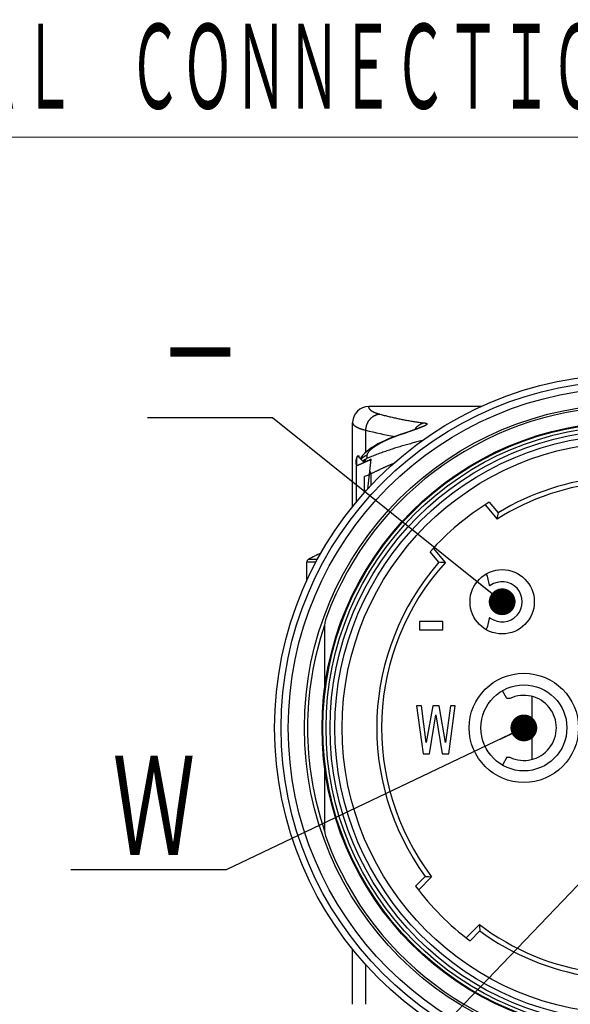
# Model space of a CAD drawing. Header units: millimetres. Extents: x 0 to 1735, y 0 to 1188.
# Tile 9 of 139: x 503 to 585, y 326 to 473. Entities that reach past the tile are written whole.
import ezdxf

# ---------------------------------------------------------------- set-up
doc = ezdxf.new("R2010")
doc.units = ezdxf.units.MM
doc.header["$LTSCALE"] = 0.727559
for name, color, linetype in [('NoLayerName_001', 7, 'Continuous'), ('NoLayerName_002', 7, 'Continuous'), ('NoLayerName_004', 7, 'Continuous'), ('NoLayerName_006', 7, 'Continuous'), ('NoLayerName_007', 7, 'Continuous')]:
    doc.layers.add(name, color=color, linetype=linetype)
doc.styles.get("Standard").update_dxf_attribs({"font": 'txt', "bigfont": 'extfont2'})
doc.dimstyles.get("Standard").update_dxf_attribs({"dimtxt": 2.5, "dimasz": 2.5, "dimexe": 1, "dimexo": 1, "dimtad": 1, "dimdec": 3, "dimzin": 0, "dimdsep": 46, "dimtxsty": 'Standard', "dimcen": 2.5, "dimadec": 3, "dimazin": 0, "dimtfac": 0.75, "dimtdec": 3, "dimtmove": 0, "dimatfit": 3, "dimfxl": 1, "dimarcsym": 0})

msp = doc.modelspace()

# ---------------------------------------------------------------- linework, layer by layer
at = {"layer": 'NoLayerName_001', "color": 7, "linetype": 'Continuous', "lineweight": 25}
for p, q in [((572.56399671, 400.66757889), (574.35374072, 398.53464503)), ((573.17925658, 401.05446188), (574.50541104, 399.47401253)), ((566.63201274, 392.05534592), (564.84226872, 394.18827978)), ((565.68057906, 392.06909927), (564.35442459, 393.64954862)), ((545.95052085, 389.23866001), (545.95052085, 392.08747473)), ((562.17395426, 343.70856735), (563.63280755, 345.16742063)), ((562.61298848, 343.12936781), (564.58181941, 345.09819874)), ((571.70945577, 337.97056238), (569.74062484, 336.00173145)), ((571.77867766, 337.02155052), (570.31982438, 335.56269723))]:
    msp.add_line(p, q, dxfattribs=at)
at = {"layer": 'NoLayerName_001', "color": 8, "linetype": 'Continuous', "lineweight": 25}
for p, q in [((547.34084266, 392.08747473), (545.95052085, 392.08747473)), ((547.57558776, 392.50665966), (546.1966747, 392.50665963))]:
    msp.add_line(p, q, dxfattribs=at)
at = {"layer": 'NoLayerName_001', "color": 7, "linetype": 'Continuous', "lineweight": 25}
for radius in [50.76, 42.72]:
    msp.add_circle((593.95052085, 367.33926382), radius, dxfattribs=at)
for centre, radius, start, end in [((593.95052085, 367.33926382), 37.56001025, 68.8213803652, 121.1786196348), ((593.95052085, 367.33926382), 36.84, 67.8631702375, 122.1368297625), ((593.95052085, 367.33926382), 39.6, 121.636398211, 138.363601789), ((686.76486346, 380.86574091), 113.79126694, 170.5881574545, 171.0672681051), ((555.55052085, 375.73926382), 19.2, 112.9174276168, 119.1553654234), ((546.43052085, 392.08747473), 0.48, 119.1553653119, 179.9999999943), ((593.95052085, 367.33926382), 37.56001025, 138.8213803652, 216.1786196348), ((593.95052085, 367.33926382), 36.84, 137.8631702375, 217.1368297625), ((564.51249989, 278.2838277), 113.79126696, 88.9327318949, 89.4118425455), ((572.38621313, 458.62150969), 113.79126695, 265.5881574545, 266.0672681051), ((593.95052085, 367.33926382), 39.6, 216.636398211, 233.363601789), ((685.23276671, 345.7749561), 113.79126693, 183.9327318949, 184.4118425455), ((593.95052085, 367.33926382), 36.84, 232.8631702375, 262.1368297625), ((593.95052085, 367.33926382), 37.56001025, 233.8213803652, 261.1786196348)]:
    msp.add_arc(centre, radius, start, end, dxfattribs=at)
at = {"layer": 'NoLayerName_002', "color": 7, "linetype": 'Continuous', "lineweight": 25}
for p, q in [((562.77452085, 383.25228514), (562.77452085, 381.97568919)), ((566.27452073, 383.25228514), (562.77452085, 383.25228514)), ((566.27452073, 381.97568919), (566.27452073, 383.25228514)), ((562.77452085, 381.97568919), (566.27452073, 381.97568919)), ((562.34252085, 370.65126382), (563.30252088, 363.45126382)), ((563.06252085, 370.65126382), (562.34252085, 370.65126382)), ((563.78252085, 365.13637022), (563.06252085, 370.65126382)), ((564.74252079, 370.65126382), (563.78252085, 365.13637022)), ((565.70252074, 370.65126382), (564.74252079, 370.65126382)), ((566.66252085, 365.13637022), (565.70252074, 370.65126382)), ((567.38252085, 370.65126382), (566.66252085, 365.13637022)), ((567.14252074, 363.45126382), (568.10252085, 370.65126382)), ((568.10252085, 370.65126382), (567.38252085, 370.65126382)), ((564.26252091, 363.45126382), (565.22252085, 369.27254058)), ((565.22252085, 369.27254058), (566.18252096, 363.45126382)), ((563.30252088, 363.45126382), (564.26252091, 363.45126382)), ((566.18252096, 363.45126382), (567.14252074, 363.45126382))]:
    msp.add_line(p, q, dxfattribs=at)
for centre, radius in [((575.1131962, 386.17658847), 4.8), ((578.35052085, 367.33926382), 8.16), ((578.35052085, 367.33926382), 6.42)]:
    msp.add_circle(centre, radius, dxfattribs=at)
at = {"layer": 'NoLayerName_004', "color": 7, "linetype": 'Continuous', "lineweight": 25}
for p, q in [((572.05093397, 415.33926382), (555.19052085, 415.33926382)), ((552.79052085, 400.34830376), (552.79052085, 412.92771724)), ((552.79195765, 413.01705322), (552.79053031, 412.9280014)), ((554.72556054, 411.81033048), (554.72556054, 408.47835238)), ((560.0412274, 411.20158848), (559.62725987, 411.05995123)), ((560.37722686, 411.31436197), (560.04113104, 411.20155986)), ((560.22927655, 411.23913341), (560.0412274, 411.20158848)), ((561.00378494, 411.52731277), (560.37722686, 411.31436197)), ((561.54020694, 411.71371822), (561.00378494, 411.52731277)), ((553.39052085, 407.51996235), (553.39052085, 406.48160062)), ((553.52357979, 407.96935523), (553.78364506, 407.96935523)), ((553.52357983, 407.9693553), (554.49818852, 406.98984908)), ((553.78364506, 407.70798321), (553.78364506, 407.96935523)), ((553.99909116, 407.67278596), (553.93013523, 407.5607569)), ((554.26784747, 408.01732681), (553.99909116, 407.67278596)), ((555.06833936, 403.00108133), (555.55052085, 407.45608616)), ((555.19868663, 407.30198438), (555.37446207, 407.37919498)), ((555.37446207, 407.37919498), (555.55052085, 407.45608616)), ((553.39052085, 406.4906407), (554.84790673, 407.14656999)), ((554.49818852, 406.98984908), (553.39052085, 406.48160062)), ((553.39052085, 401.10944845), (553.39052085, 406.48160062)), ((554.77275784, 407.11298874), (554.68192478, 407.3270133)), ((554.84790673, 407.14656999), (555.24311063, 407.32153994)), ((555.14184771, 405.10577653), (554.59052085, 404.86997358)), ((554.59052085, 402.48410509), (554.59052085, 404.86997358)), ((555.30364165, 405.17518645), (555.14184771, 405.10577653)), ((555.55052085, 405.28039174), (555.36288837, 405.72249906)), ((555.55052085, 403.52277811), (555.55052085, 405.28039174)), ((548.59052085, 382.20958325), (548.59052085, 373.06541436)), ((548.59052085, 361.61311328), (548.59052085, 352.46894439))]:
    msp.add_line(p, q, dxfattribs=at)
for points in [[(562.88918876, 412.23573945), (562.89558969, 412.23937562), (562.87365701, 412.22825753), (562.82068917, 412.20317351), (562.74085836, 412.16760035), (562.63506544, 412.12283074), (562.50641069, 412.07069593), (562.3552773, 412.01161599), (562.18329213, 411.94637815), (561.99010381, 411.87495403), (561.77584087, 411.79743914), (561.54020694, 411.71371822)], [(559.62725987, 411.05995123), (558.92326145, 410.80316394), (558.26562164, 410.54238995), (557.65439703, 410.27843961), (557.08948317, 410.01209174), (556.56923718, 409.74347186), (556.09246125, 409.4726438), (555.65613435, 409.19838637), (555.2575793, 408.91888064), (554.89464822, 408.63165021)], [(554.89464822, 408.63165021), (554.56596126, 408.33365691), (554.26784747, 408.01732681)]]:
    msp.add_lwpolyline(points, dxfattribs=at)
for radius in [52.8, 51.83999968, 48.36, 45.72, 45.6, 45.12, 44.51791783, 43.79967171]:
    msp.add_circle((593.95052085, 367.33926382), radius, dxfattribs=at)
for centre, radius, start, end in [((593.95052085, 367.33926382), 48, 20.1342107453, 159.8657892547), ((555.19053903, 412.93942995), 2.39983879, 90.0004341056, 178.1463697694), ((567.42042413, 460.54140428), 50.35749314, 255.3984919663, 260.5126240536), ((564.04684243, 410.55113714), 2.40454727, 131.3092963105, 145.601254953), ((569.51290175, 383.43010998), 29.31765604, 108.8365028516, 109.5870599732), ((570.01253894, 381.97125251), 30.85969986, 108.4830380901, 108.8399544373), ((499.07326076, 594.21845214), 192.9287134, 288.480846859, 288.6094348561), ((555.74187804, 405.83265637), 2.35444979, 135.0753908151, 136.4588604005), ((555.73935453, 405.83517531), 2.35088424, 133.4755747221, 135.0754263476), ((556.11632119, 405.16182588), 2.69768492, 117.4071203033, 128.3663669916), ((572.14402309, 366.61878543), 44.43139439, 112.1158824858, 112.8722292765), ((798.42451385, 381.46880116), 244.94317319, 173.7708438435, 173.8860568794), ((591.76708456, 324.29028692), 90.70936914, 113.5318849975, 113.7438416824), ((556.15375448, 405.111772), 2.75991714, 128.3308555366, 131.3331891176), ((591.65816756, 324.537043), 90.43964436, 113.7743750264, 114.2602228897), ((591.52273403, 320.5241913), 92.07395741, 112.9973310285, 113.1643266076), ((553.39052085, 382.20958325), 4.8, 159.8657892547, 180), ((553.39944472, 352.46973359), 4.80892394, 180.0094029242, 200.124224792), ((593.95052085, 367.33926382), 48, 200.1342107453, 339.8657892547)]:
    msp.add_arc(centre, radius, start, end, dxfattribs=at)
at = {"layer": 'NoLayerName_004', "color": 8, "linetype": 'Continuous', "lineweight": 25}
msp.add_arc((593.95052085, 367.33926382), 47.87999956, 161.305733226, 198.6949207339, dxfattribs=at)
at = {"layer": 'NoLayerName_004', "color": 7, "linetype": 'Continuous', "lineweight": 25}
for points, knots in [([(555.19122152, 415.33926246), (555.1893225, 415.32127525), (555.1836372, 415.28533865), (555.186408, 415.2306954), (555.19561509, 415.17694672), (555.21217433, 415.12498075), (555.23447843, 415.07532816), (555.26153521, 415.02814158), (555.29243026, 414.98345179), (555.3265307, 414.94121517), (555.36324054, 414.90125305), (555.40200682, 414.8633211), (555.44247898, 414.82726154), (555.48441021, 414.79293283), (555.5275626, 414.76016088), (555.57170198, 414.7287548), (555.61666408, 414.6985691), (555.66239061, 414.66956903), (555.70882014, 414.64168915), (555.7558966, 414.61486909), (555.80356282, 414.58904694), (555.85176197, 414.56416128), (555.90043716, 414.54015057), (555.94953154, 414.51695335), (555.99898824, 414.49450813), (556.04875052, 414.47275373), (556.09876304, 414.45162703), (556.14898054, 414.43106614), (556.19938895, 414.41105972), (556.24997921, 414.39159032), (556.30074379, 414.3726409), (556.35167504, 414.35419421), (556.40276536, 414.33623301), (556.45400715, 414.31874016), (556.5053927, 414.30169816), (556.55691472, 414.28509087), (556.60856444, 414.26889706), (556.66033854, 414.25311447), (556.71221336, 414.23767016), (556.74689891, 414.22772648), (556.76422867, 414.22271064)], [0, 0, 0, 0, 0.0542615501, 0.1087674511, 0.163222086, 0.2175284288, 0.2718862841, 0.3262408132, 0.3804779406, 0.4347080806, 0.4889628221, 0.5431789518, 0.597353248, 0.6515278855, 0.705711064, 0.7598807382, 0.8140222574, 0.8681572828, 0.9223049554, 0.9764783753, 1.030684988, 1.0849269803, 1.1392016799, 1.1935019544, 1.2478166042, 1.3021307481, 1.3564262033, 1.4106880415, 1.464918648, 1.5191234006, 1.5733070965, 1.6274739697, 1.6816277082, 1.735771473, 1.7899079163, 1.8440392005, 1.8981670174, 1.9522926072, 2.0064167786, 2.0605399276, 2.0605399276, 2.0605399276, 2.0605399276]), ([(556.86849479, 414.19363931), (556.83002013, 414.18904822), (556.75277945, 414.18135196), (556.6380148, 414.1607966), (556.52414581, 414.13500851), (556.41162737, 414.10313925), (556.30077662, 414.0655877), (556.1919485, 414.02241603), (556.08548375, 413.97378007), (555.98171662, 413.91978285), (555.88090093, 413.86061947), (555.78322481, 413.79651688), (555.68886907, 413.72768361), (555.59801267, 413.65433085), (555.51083523, 413.57666868), (555.42751582, 413.49490771), (555.34823331, 413.40925396), (555.2731538, 413.31991318), (555.20239812, 413.22711412), (555.13608404, 413.13107456), (555.07432786, 413.03201234), (555.01724601, 412.93014501), (554.96495576, 412.82568984), (554.91757195, 412.71886554), (554.87522316, 412.60989561), (554.83798494, 412.49904305), (554.80589681, 412.38659327), (554.77902993, 412.27283248), (554.75737458, 412.15805094), (554.74121569, 412.04252703), (554.72974383, 411.92658243), (554.72739439, 411.84902915), (554.7255606, 411.81033048)], [0, 0, 0, 0, 0.1162428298, 0.2327550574, 0.3494927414, 0.4664001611, 0.5834133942, 0.7004638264, 0.8174816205, 0.9344048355, 1.0512372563, 1.1680135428, 1.2847569, 1.4014803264, 1.5181885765, 1.6348801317, 1.7515492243, 1.8681976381, 1.9848450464, 2.1015079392, 2.2181979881, 2.334923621, 2.451691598, 2.5685085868, 2.6853810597, 2.8022924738, 2.9192037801, 3.0360707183, 3.1528463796, 3.2694833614, 3.3859359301, 3.5021622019, 3.5021622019, 3.5021622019, 3.5021622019]), ([(556.76422867, 414.22271064), (556.78159122, 414.21781071), (556.81628518, 414.20790093), (556.85110187, 414.19843136), (556.86849465, 414.19364161)], [0, 0, 0, 0, 0.05412212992, 0.1082428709, 0.1082428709, 0.1082428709, 0.1082428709]), ([(556.86849479, 414.19363931), (556.97787461, 414.16427826), (557.19648829, 414.10501039), (557.52528432, 414.01938335), (557.85460207, 413.93575271), (558.18453954, 413.85449748), (558.51507377, 413.77555237), (558.84620779, 413.69897308), (559.17792451, 413.62476838), (559.51020269, 413.5529566), (559.84301906, 413.48355425), (560.17635052, 413.41657843), (560.51017393, 413.35204607), (560.84446615, 413.28997417), (561.17920403, 413.23037955), (561.51436451, 413.17327976), (561.84992418, 413.11868964), (562.18586089, 413.06663407), (562.52214788, 413.01710054), (562.85877549, 412.97021597), (563.1956703, 412.92558706), (563.42057155, 412.8983681), (563.53297435, 412.88444316)], [0, 0, 0, 0, 0.3397560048, 0.6795102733, 1.0192750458, 1.3590631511, 1.698888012, 2.0387602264, 2.3786753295, 2.7186247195, 3.0586000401, 3.3985931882, 3.7385963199, 4.0786018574, 4.4186024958, 4.7585912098, 5.0985612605, 5.4385062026, 5.7784198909, 6.1182964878, 6.4581304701, 6.7979166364, 6.7979166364, 6.7979166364, 6.7979166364]), ([(552.79052226, 412.92778286), (552.79056996, 412.9244745), (552.79059705, 412.91785543), (552.79104771, 412.90793447), (552.79174286, 412.89802536), (552.79272601, 412.88813512), (552.79398503, 412.87827023), (552.7955212, 412.86843727), (552.79732533, 412.85864176), (552.79939018, 412.84888921), (552.80170796, 412.83918508), (552.80427107, 412.82953487), (552.80707182, 412.81994404), (552.81010259, 412.81041808), (552.81335569, 412.80096247), (552.81682353, 412.79158269), (552.82049832, 412.78228417), (552.82437294, 412.77307265), (552.82843776, 412.76395258), (552.83269256, 412.75493334), (552.83710203, 412.74600588), (552.84021196, 412.74014832), (552.84174378, 412.73721144)], [0, 0, 0, 0, 0.0099261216, 0.0198546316, 0.02978680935, 0.03972390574, 0.04966715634, 0.05961778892, 0.06957673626, 0.07954438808, 0.0895206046, 0.09950474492, 0.10949569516, 0.11949189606, 0.12949136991, 0.13949174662, 0.14949028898, 0.1594839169, 0.16946923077, 0.17944253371, 0.18939985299, 0.19933696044, 0.19933696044, 0.19933696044, 0.19933696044]), ([(552.84174378, 412.73721144), (552.85418625, 412.71699102), (552.877471, 412.67538553), (552.92239515, 412.61940648), (552.97151118, 412.56689801), (553.02471445, 412.51816221), (553.08044332, 412.47249472), (553.13800887, 412.42955896), (553.19713733, 412.38924628), (553.25762766, 412.35128416), (553.31929944, 412.31541207), (553.38196983, 412.28136486), (553.44545894, 412.24887924), (553.50959669, 412.21768374), (553.57432731, 412.18771431), (553.63960098, 412.1589077), (553.70536938, 412.13119892), (553.77158422, 412.10452321), (553.83819725, 412.07881591), (553.9051601, 412.05401194), (553.9724251, 412.03004773), (554.0399465, 412.00685265), (554.10769571, 411.98438242), (554.17565844, 411.96261367), (554.24382176, 411.94151677), (554.31217337, 411.92106351), (554.38070073, 411.90122489), (554.44939175, 411.88197373), (554.51823274, 411.86327634), (554.587216, 411.84512323), (554.65631149, 411.82741464), (554.70248751, 411.81606287), (554.72556054, 411.81033048)], [0, 0, 0, 0, 0.0712258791, 0.142699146, 0.2146188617, 0.2868374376, 0.3589498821, 0.4307000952, 0.5022069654, 0.5735821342, 0.6449015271, 0.7162091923, 0.7875214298, 0.8588365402, 0.9301615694, 1.001504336, 1.0728683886, 1.1442532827, 1.21565486, 1.2870655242, 1.3584745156, 1.4298687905, 1.5012442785, 1.5726056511, 1.6439569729, 1.7153013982, 1.7866412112, 1.8579778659, 1.9293120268, 2.0006436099, 2.0719718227, 2.1432952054, 2.1432952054, 2.1432952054, 2.1432952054]), ([(562.28058104, 411.94456577), (562.25335335, 411.93476555), (562.19891255, 411.91512442), (562.08991391, 411.87616755), (561.95354454, 411.82781095), (561.78972988, 411.77026875), (561.62577218, 411.71313516), (561.46168281, 411.65637987), (561.27011027, 411.59055476), (561.05099855, 411.51582606), (560.83173759, 411.44153743), (560.6946197, 411.39534406), (560.63977917, 411.37684784)], [0, 0, 0, 0, 0.086813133, 0.1736263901, 0.347253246, 0.5208800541, 0.6945068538, 0.8681340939, 1.0417619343, 1.3022044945, 1.5626468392, 1.7362738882, 1.7362738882, 1.7362738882, 1.7362738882]), ([(563.20819274, 412.30068116), (563.19833596, 412.29655131), (563.17863193, 412.28827018), (563.14902231, 412.27597849), (563.11938352, 412.26376085), (563.08971097, 412.25162813), (563.06000762, 412.23957324), (563.0302744, 412.22759389), (563.00051279, 412.21568648), (562.97072412, 412.2038478), (562.94090976, 412.19207451), (562.91107107, 412.18036332), (562.88120941, 412.1687109), (562.84136501, 412.15324832), (562.79150892, 412.13405031), (562.73161116, 412.11119586), (562.67164719, 412.08851455), (562.61162173, 412.06599519), (562.55153923, 412.04362733), (562.49140476, 412.02139877), (562.43122112, 411.99930361), (562.36096288, 411.97364733), (562.31071723, 411.95549031), (562.28058104, 411.94456577)], [0, 0, 0, 0, 0.03206096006, 0.06412034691, 0.09617844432, 0.12823550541, 0.16029175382, 0.19234738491, 0.22440256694, 0.25645744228, 0.28851212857, 0.32056671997, 0.3526212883, 0.38467588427, 0.44878524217, 0.51289492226, 0.57700504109, 0.64111564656, 0.70522669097, 0.76933803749, 0.83344946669, 0.89756068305, 0.99372627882, 0.99372627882, 0.99372627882, 0.99372627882]), ([(563.53298312, 412.88438902), (563.51332369, 412.88039067), (563.47392028, 412.87278766), (563.41530618, 412.85901728), (563.35702216, 412.84383606), (563.29914132, 412.82699115), (563.24167448, 412.8085536), (563.18465885, 412.78851202), (563.12813119, 412.76690092), (563.07213817, 412.74375034), (563.01672775, 412.71909277), (562.96194795, 412.69296016), (562.90784679, 412.66538462), (562.85447231, 412.63639819), (562.80187248, 412.60603299), (562.75009555, 412.5743208), (562.6991887, 412.54129466), (562.64920319, 412.50698287), (562.60017508, 412.47143136), (562.55219698, 412.43462042), (562.50515106, 412.39677464), (562.47482027, 412.37037001), (562.45954415, 412.35732975)], [0, 0, 0, 0, 0.060185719, 0.1203750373, 0.1805909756, 0.2408567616, 0.3011958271, 0.3616255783, 0.4221402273, 0.4827275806, 0.5433743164, 0.6040661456, 0.6647879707, 0.7255240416, 0.7862581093, 0.8469735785, 0.9076536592, 0.9682815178, 1.0288404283, 1.0893139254, 1.1496859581, 1.2099410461, 1.2099410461, 1.2099410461, 1.2099410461]), ([(563.53298312, 412.88438902), (563.54359932, 412.88306592), (563.56485934, 412.88049997), (563.59669968, 412.87615451), (563.6284853, 412.87131455), (563.66014649, 412.86578758), (563.6916196, 412.85943259), (563.72284114, 412.85210075), (563.75374006, 412.84362121), (563.7842718, 412.83391763), (563.81426896, 412.82239402), (563.84326018, 412.80838931), (563.87068947, 412.79094443), (563.89193759, 412.76593417), (563.90176167, 412.73369748), (563.89258658, 412.70154374), (563.87560548, 412.67402773), (563.85421189, 412.6497654), (563.83063933, 412.62801853), (563.80583662, 412.6076622), (563.78001077, 412.58860263), (563.7535277, 412.57047976), (563.72653362, 412.55315754), (563.69912365, 412.53652381), (563.6713891, 412.52044432), (563.64340776, 412.50479914), (563.61520757, 412.48955049), (563.58681985, 412.47465143), (563.55827362, 412.46005805), (563.52959898, 412.44572099), (563.50080903, 412.43162006), (563.47191088, 412.41774362), (563.44291224, 412.40407739), (563.41382052, 412.39060774), (563.38464319, 412.37732089), (563.35538775, 412.36420298), (563.32606155, 412.35124054), (563.29667249, 412.33841876), (563.2672264, 412.32572773), (563.23773682, 412.3131393), (563.21803727, 412.30484169), (563.20819274, 412.30068116)], [0, 0, 0, 0, 0.0320949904, 0.0642418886, 0.0964023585, 0.1285459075, 0.160652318, 0.1927141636, 0.2247393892, 0.2567521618, 0.2887968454, 0.3210344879, 0.3533065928, 0.3855802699, 0.4176862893, 0.4497728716, 0.4823484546, 0.5144000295, 0.5464362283, 0.5785060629, 0.6106099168, 0.6426979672, 0.6747620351, 0.7068195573, 0.7388766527, 0.7709330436, 0.8029907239, 0.8350504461, 0.8671109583, 0.8991697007, 0.9312266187, 0.963283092, 0.9953401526, 1.0273984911, 1.0594584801, 1.0915201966, 1.1235834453, 1.1556477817, 1.187712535, 1.2197768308, 1.2518396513, 1.2518396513, 1.2518396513, 1.2518396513]), ([(559.68448588, 411.05124676), (559.63924834, 411.03501684), (559.54870971, 411.00272685), (559.41326798, 410.95326734), (559.27805905, 410.90316098), (559.14313668, 410.85227393), (559.00850546, 410.80060976), (558.87418313, 410.74813525), (558.74018392, 410.69482701), (558.60652302, 410.64065903), (558.47321533, 410.58560598), (558.34027585, 410.52964237), (558.20771954, 410.47274277), (558.07556142, 410.41488161), (557.94381626, 410.35603384), (557.81249999, 410.29617246), (557.68162867, 410.23527995), (557.55124253, 410.1733052), (557.42140601, 410.11016554), (557.29218386, 410.04578761), (557.16364192, 409.98009608), (557.0358458, 409.91301615), (556.90886115, 409.84447289), (556.78275365, 409.77439135), (556.65758891, 409.70269668), (556.53343282, 409.6293136), (556.41035027, 409.55416833), (556.2884111, 409.47718233), (556.16767951, 409.39830298), (556.04834853, 409.3173036), (555.93064986, 409.23393004), (555.81481507, 409.14793707), (555.70108364, 409.05909904), (555.58977365, 408.9671906), (555.48148234, 408.87175236), (555.37692194, 408.77232776), (555.27654348, 408.66870149), (555.1819301, 408.55981261), (555.09356735, 408.4449047), (555.04596275, 408.36070359), (555.02064605, 408.31940184)], [0, 0, 0, 0, 0.1441825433, 0.2883716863, 0.4325661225, 0.5767650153, 0.7209680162, 0.8651752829, 1.0093874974, 1.1536058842, 1.2978322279, 1.4420688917, 1.5863188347, 1.7305856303, 1.8748734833, 2.0191872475, 2.1635318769, 2.3079010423, 2.4522786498, 2.5966506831, 2.7410058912, 2.8853359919, 3.0296358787, 3.1739038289, 3.3181417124, 3.4623552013, 3.606553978, 3.7507519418, 3.8949632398, 4.0391806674, 4.1834008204, 4.3276401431, 4.4719372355, 4.6163006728, 4.7606318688, 4.9048767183, 5.049063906, 5.1932323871, 5.3375847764, 5.4829151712, 5.4829151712, 5.4829151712, 5.4829151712]), ([(563.19307309, 410.23903148), (563.06070984, 410.20766277), (562.79578813, 410.14572163), (562.39954343, 410.04802423), (562.00398403, 409.94753717), (561.60924076, 409.84379928), (561.21528927, 409.73700805), (560.82214677, 409.62718456), (560.42981943, 409.51439688), (560.03831605, 409.39870152), (559.64764605, 409.28015426), (559.25781539, 409.15882583), (558.86886131, 409.03469173), (558.48083662, 408.90768772), (558.09379175, 408.77776004), (557.70777839, 408.64485131), (557.32284659, 408.50890834), (556.93905168, 408.36986483), (556.55642951, 408.22770277), (556.17508855, 408.08222402), (555.79486638, 407.93390261), (555.54269016, 407.8317679), (555.41644356, 407.78110911)], [0, 0, 0, 0, 0.4080885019, 0.816190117, 1.224309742, 1.6324509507, 2.0406160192, 2.4488059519, 2.8570205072, 3.2652582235, 3.6735164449, 4.0817909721, 4.490073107, 4.8983528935, 5.3066218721, 5.7148731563, 6.1231014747, 6.5313032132, 6.9394764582, 7.3476210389, 7.7557385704, 8.1638324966, 8.1638324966, 8.1638324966, 8.1638324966]), ([(553.32440236, 407.49463377), (553.32289983, 407.48936297), (553.31986875, 407.47885639), (553.31553206, 407.46307831), (553.31133679, 407.44734361), (553.30730413, 407.43164622), (553.30342845, 407.41598777), (553.29971125, 407.40036781), (553.29615213, 407.38478646), (553.29275118, 407.3692437), (553.28950843, 407.35373952), (553.28642374, 407.33827395), (553.28349758, 407.32284691), (553.28072822, 407.30745866), (553.27812208, 407.29210825), (553.2756554, 407.2767992), (553.27415966, 407.26659178), (553.2733952, 407.26150113)], [0, 0, 0, 0, 0.01644232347, 0.03280477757, 0.04908859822, 0.06529503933, 0.08142537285, 0.09748088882, 0.11346289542, 0.12937271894, 0.1452117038, 0.16098121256, 0.17668262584, 0.19231734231, 0.20788677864, 0.22339236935, 0.23883556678, 0.23883556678, 0.23883556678, 0.23883556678]), ([(553.39393923, 407.69516688), (553.39213864, 407.69064827), (553.38852462, 407.68163946), (553.38324028, 407.66810683), (553.37805487, 407.6546051), (553.37298167, 407.64112895), (553.36801715, 407.6276798), (553.36316226, 407.61425727), (553.35841674, 407.60086147), (553.35378065, 407.58749236), (553.349254, 407.57414996), (553.34483671, 407.56083427), (553.34052908, 407.54754521), (553.33633001, 407.53428311), (553.33224354, 407.52104678), (553.32825476, 407.50784059), (553.3256923, 407.49902774), (553.32440236, 407.49463377)], [0, 0, 0, 0, 0.01459244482, 0.02911986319, 0.04358283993, 0.05798196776, 0.07231784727, 0.08659108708, 0.10080230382, 0.11495212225, 0.12904117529, 0.14307010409, 0.15703955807, 0.170950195, 0.184802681, 0.19859769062, 0.21233590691, 0.21233590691, 0.21233590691, 0.21233590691]), ([(553.52357979, 407.96935523), (553.51989696, 407.96242493), (553.51245656, 407.94860841), (553.50175643, 407.92764212), (553.4913563, 407.90652114), (553.4813174, 407.88520053), (553.4716403, 407.86366794), (553.46234343, 407.84190753), (553.45344782, 407.81991727), (553.44498648, 407.79770513), (553.43699485, 407.77528752), (553.42950888, 407.75268134), (553.42256449, 407.72990347), (553.4161976, 407.70697082), (553.41044412, 407.68390026), (553.40534021, 407.66070865), (553.40092111, 407.63741289), (553.39722556, 407.6140298), (553.39427948, 407.59057639), (553.39215663, 407.56706904), (553.39075266, 407.54352643), (553.39066906, 407.52781332), (553.39052085, 407.51996235)], [0, 0, 0, 0, 0.02354421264, 0.04707583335, 0.07061178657, 0.09416998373, 0.11776934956, 0.14142954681, 0.16515530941, 0.18892879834, 0.21273182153, 0.23654794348, 0.26036264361, 0.2841634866, 0.30794030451, 0.33168539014, 0.35539370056, 0.37906306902, 0.40269442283, 0.42629200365, 0.44986358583, 0.47342068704, 0.47342068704, 0.47342068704, 0.47342068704]), ([(553.52357983, 407.9693553), (553.52025315, 407.96315342), (553.51358881, 407.95080498), (553.50381167, 407.93223901), (553.49420976, 407.91372816), (553.48480309, 407.89526167), (553.47558635, 407.8768424), (553.46656095, 407.85846958), (553.45772651, 407.84014343), (553.44908313, 407.82186388), (553.44063082, 407.80363093), (553.43236945, 407.78544465), (553.4242995, 407.76730483), (553.41641923, 407.74921217), (553.40873504, 407.73116409), (553.40122328, 407.71317017), (553.39637435, 407.70115116), (553.39393923, 407.69516688)], [0, 0, 0, 0, 0.0211132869, 0.04209568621, 0.06294823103, 0.08367197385, 0.10426798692, 0.12473736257, 0.14508121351, 0.1653006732, 0.18539689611, 0.20537105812, 0.22522435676, 0.2449580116, 0.26457326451, 0.28407137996, 0.30345364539, 0.30345364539, 0.30345364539, 0.30345364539]), ([(554.92751516, 408.04641803), (554.90782986, 408.03866071), (554.86825891, 408.02351692), (554.80978352, 407.99844458), (554.75180551, 407.97196969), (554.69448021, 407.94387259), (554.63783743, 407.91425651), (554.58194071, 407.88313791), (554.52684453, 407.85055652), (554.47260576, 407.81654591), (554.41928092, 407.78114096), (554.36692548, 407.74437741), (554.31559949, 407.70628621), (554.26534587, 407.6669166), (554.21627125, 407.62624946), (554.16824526, 407.5845202), (554.13739088, 407.55548328), (554.12183971, 407.54113619)], [0, 0, 0, 0, 0.06347584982, 0.12709312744, 0.190831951, 0.25467145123, 0.31858996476, 0.38256522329, 0.44657453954, 0.51059499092, 0.57460360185, 0.63857752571, 0.70249422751, 0.76633166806, 0.83006849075, 0.89368421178, 0.9571594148, 0.9571594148, 0.9571594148, 0.9571594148]), ([(554.68190931, 407.32704974), (554.68455485, 407.33130037), (554.68980427, 407.33982739), (554.6979276, 407.35246205), (554.70620326, 407.36499928), (554.71466129, 407.37742055), (554.72329783, 407.38972816), (554.73211726, 407.40191759), (554.74111983, 407.41398455), (554.75030524, 407.42592288), (554.75967273, 407.437726), (554.76922154, 407.44938732), (554.77895092, 407.46090024), (554.78886014, 407.47225818), (554.79894842, 407.48345454), (554.80921506, 407.49448269), (554.81965916, 407.50533621), (554.83028051, 407.51600787), (554.84107634, 407.52649342), (554.85205349, 407.53677751), (554.86318289, 407.54688621), (554.87077596, 407.55342459), (554.87454955, 407.55671775)], [0, 0, 0, 0, 0.01502000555, 0.03003902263, 0.04505994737, 0.06008583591, 0.07511990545, 0.09016504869, 0.1052204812, 0.12028374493, 0.1353525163, 0.15042462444, 0.16549805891, 0.1805709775, 0.19564171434, 0.21070878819, 0.22577091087, 0.24082699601, 0.25587616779, 0.27091777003, 0.28595137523, 0.30097679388, 0.30097679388, 0.30097679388, 0.30097679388]), ([(555.02064605, 408.31940184), (555.00062734, 408.27513868), (554.95195851, 408.19014555), (554.93854038, 408.09314871), (554.9275156, 408.0464169)], [0, 0, 0, 0, 0.14573877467, 0.28978276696, 0.28978276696, 0.28978276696, 0.28978276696]), ([(553.2733952, 407.26150113), (553.27237018, 407.25406438), (553.27024698, 407.23924309), (553.26754162, 407.21700912), (553.26513638, 407.19486353), (553.26308136, 407.17279931), (553.26136325, 407.15081833), (553.25998558, 407.12892008), (553.25894742, 407.10710471), (553.25824902, 407.08537218), (553.25789037, 407.06372251), (553.25787122, 407.04215567), (553.25819263, 407.02067176), (553.25885064, 406.99927045), (553.25985996, 406.97795297), (553.26116598, 406.95671481), (553.26237131, 406.94260185), (553.26293127, 406.93555196)], [0, 0, 0, 0, 0.02252115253, 0.04491616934, 0.06718982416, 0.08934696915, 0.11139253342, 0.13333152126, 0.15516901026, 0.17691014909, 0.19856015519, 0.22012431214, 0.24160796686, 0.26301652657, 0.28435545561, 0.30563027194, 0.32684654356, 0.32684654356, 0.32684654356, 0.32684654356]), ([(553.26293127, 406.93555196), (553.26398349, 406.92502894), (553.26589524, 406.90399577), (553.26989177, 406.87261076), (553.27455719, 406.84140305), (553.28001286, 406.81038432), (553.28622637, 406.77955149), (553.29320639, 406.74890543), (553.30095059, 406.71844596), (553.30945955, 406.68817316), (553.31873324, 406.65808711), (553.32877114, 406.62818758), (553.33957526, 406.59847561), (553.3511379, 406.5689475), (553.36348784, 406.53961719), (553.37651697, 406.51043248), (553.38590242, 406.49125321), (553.39052085, 406.48160062)], [0, 0, 0, 0, 0.03172648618, 0.06335300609, 0.09489886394, 0.1263835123, 0.15782651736, 0.18924752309, 0.22066621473, 0.25210228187, 0.28357538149, 0.31510510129, 0.34671092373, 0.37841219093, 0.41022807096, 0.4421775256, 0.4742792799, 0.4742792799, 0.4742792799, 0.4742792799]), ([(554.44190151, 407.27696716), (554.44567441, 407.27857616), (554.4531942, 407.28185764), (554.46463408, 407.28640067), (554.47616295, 407.29071865), (554.48779294, 407.294772), (554.49951379, 407.29857291), (554.51132091, 407.30212008), (554.52320729, 407.30541784), (554.53516635, 407.30846925), (554.54719137, 407.31127771), (554.55927564, 407.31384651), (554.57141245, 407.31617898), (554.58359511, 407.31827843), (554.59581691, 407.3201482), (554.60807115, 407.32179155), (554.62035113, 407.32321196), (554.63265014, 407.32441213), (554.64496144, 407.32539769), (554.65727854, 407.32616331), (554.6695939, 407.32674453), (554.67780644, 407.32693136), (554.68190931, 407.32704974)], [0, 0, 0, 0, 0.01230499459, 0.0246115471, 0.03692135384, 0.04923588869, 0.06155640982, 0.07388380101, 0.08621830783, 0.09855980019, 0.1109078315, 0.12326165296, 0.13562022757, 0.14798224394, 0.16034612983, 0.17271006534, 0.18507199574, 0.19742964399, 0.20978052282, 0.22212194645, 0.23445104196, 0.2467647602, 0.2467647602, 0.2467647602, 0.2467647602]), ([(554.53348918, 407.00759951), (554.53494579, 407.01183457), (554.5378369, 407.0203135), (554.54230876, 407.03298656), (554.54686357, 407.04563271), (554.55151675, 407.05824519), (554.55626542, 407.07082351), (554.56111162, 407.08336553), (554.56605607, 407.09586952), (554.57109982, 407.10833366), (554.57624387, 407.12075614), (554.58148914, 407.13313519), (554.58683694, 407.14546884), (554.59228705, 407.15775588), (554.59784502, 407.16999233), (554.60349481, 407.18218449), (554.60736593, 407.1902624), (554.60928822, 407.19430719)], [0, 0, 0, 0, 0.01343565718, 0.02687457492, 0.0403161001, 0.05375961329, 0.06720452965, 0.08065029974, 0.09409641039, 0.1075423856, 0.12098778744, 0.13443221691, 0.14787531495, 0.16131676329, 0.17475628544, 0.18819364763, 0.20162865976, 0.20162865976, 0.20162865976, 0.20162865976]), ([(554.60928822, 407.19430719), (554.61075409, 407.19733035), (554.61367111, 407.2033846), (554.61813711, 407.21242287), (554.62265845, 407.22143534), (554.6272452, 407.23041616), (554.6318952, 407.23936541), (554.63660955, 407.24828158), (554.6413885, 407.25716358), (554.64623252, 407.26601022), (554.65114201, 407.27482032), (554.65611735, 407.28359275), (554.66115916, 407.29232619), (554.66626709, 407.30101997), (554.67144447, 407.30967108), (554.67668082, 407.31828514), (554.68023872, 407.32398595), (554.68200913, 407.32684133)], [0, 0, 0, 0, 0.01007941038, 0.02016085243, 0.03024393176, 0.04032827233, 0.05041351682, 0.06049932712, 0.0705853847, 0.08067139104, 0.09075706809, 0.10084215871, 0.11092642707, 0.12100965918, 0.13109166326, 0.14117227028, 0.15125133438, 0.15125133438, 0.15125133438, 0.15125133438]), ([(558.89232088, 406.81263225), (558.83541346, 406.78988009), (558.72151648, 406.74458135), (558.55116496, 406.67540013), (558.38111415, 406.6054757), (558.21141894, 406.5346702), (558.04206777, 406.46301414), (557.87306947, 406.39049348), (557.70443272, 406.31710247), (557.53616931, 406.24283334), (557.36829103, 406.1676792), (557.20080975, 406.09163297), (557.0337373, 406.01468762), (556.86708556, 405.93683609), (556.70086635, 405.85807139), (556.53509163, 405.77838627), (556.36977284, 405.69777447), (556.20492338, 405.61622599), (556.04054931, 405.53374482), (555.8766841, 405.45028277), (555.71325895, 405.36598632), (555.60480677, 405.30884368), (555.55052085, 405.28039174)], [0, 0, 0, 0, 0.1838614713, 0.3677218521, 0.5515857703, 0.7354579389, 0.919343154, 1.1032443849, 1.2871592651, 1.4710846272, 1.6550174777, 1.8389549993, 2.0228945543, 2.2068336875, 2.390770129, 2.5747017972, 2.7586268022, 2.9425434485, 3.1264502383, 3.3103458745, 3.4942292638, 3.6780995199, 3.6780995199, 3.6780995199, 3.6780995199])]:
    msp.add_open_spline(points, degree=3, knots=knots, dxfattribs=at)
at = {"layer": 'NoLayerName_006', "color": 7, "linetype": 'Continuous', "lineweight": 25}
for p, q in [((572.71721605, 390.32654783), (572.89617117, 390.01658847)), ((572.89617117, 390.01658847), (573.15581334, 388.67380707)), ((573.15581334, 383.67936987), (572.89617117, 382.33658847)), ((572.71721605, 382.02662911), (572.89617117, 382.33658847)), ((575.82172667, 371.71926382), (575.14589739, 372.88983446)), ((576.2445294, 371.71926382), (575.82172667, 371.71926382)), ((575.82172667, 362.95926382), (575.14589739, 361.78869318)), ((575.82172667, 362.95926382), (576.2445294, 362.95926382))]:
    msp.add_line(p, q, dxfattribs=at)
for centre, radius, start, end in [((573.27363103, 388.69658847), 0.12, 190.9437391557, 306.1289274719), ((575.1131962, 386.17658847), 3, 233.8710725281, 126.1289274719), ((573.27363103, 383.65658847), 0.12, 53.871072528, 169.0562608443), ((578.35052085, 367.33926382), 4.86, 244.3208231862, 115.6791768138)]:
    msp.add_arc(centre, radius, start, end, dxfattribs=at)
at = {"layer": 'NoLayerName_007', "color": 8, "linetype": 'Continuous', "lineweight": 25}
for p, q in [((579.55052085, 372.04508252), (579.55052085, 362.63344512)), ((554.72556054, 332.04832315), (554.72556054, 326.05926382))]:
    msp.add_line(p, q, dxfattribs=at)
at = {"layer": 'NoLayerName_007', "color": 7, "linetype": 'Continuous', "lineweight": 25}
msp.add_line((552.79052085, 326.05926382), (552.79052085, 334.33021764), dxfattribs=at)

# ---------------------------------------------------------------- texts
at = {"layer": 'NoLayerName_001', "color": 7, "lineweight": 13, "insert": (400.50765141, 458.43721631), "char_height": 14.3999996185, "attachment_point": 7}
msp.add_mtext('\\A1;\\W0.5000;\\LＭＯＴＯＲ\u3000ＴＥＲＭＩＮＡＬ\u3000ＣＯＮＮＥＣＴＩＯＮ\\l', dxfattribs=at)
at = {"layer": 'NoLayerName_001', "color": 3, "linetype": 'Continuous', "lineweight": 13, "char_height": 16.8, "attachment_point": 9, "line_spacing_factor": 0.742857}
for s, insert in [('\\A1;\\W0.6667;－', (536.20976535, 414.29873763)), ('\\A1;\\W0.6667;Ｗ', (529.30146237, 346.7627875))]:
    msp.add_mtext(s, dxfattribs=dict(at, insert=insert))

# ---------------------------------------------------------------- leaders
at = {"layer": 'NoLayerName_001', "color": 3, "linetype": 'Continuous', "lineweight": 13, "annotation_type": 0, "has_hookline": 1, "hookline_direction": 1}
for points, text_width in [([(575.1131962, 386.17658847), (540.83476535, 413.67373763), (536.83476535, 413.67373763)], 14.03430168), ([(578.35052085, 367.33926382), (533.92646237, 346.1377875), (529.92646237, 346.1377875)], 18.55932792), ([(593.95052085, 351.73926382), (539.41995032, 294.84666991), (535.41995032, 294.84666991)], 24.37241856)]:
    msp.add_leader(points, dimstyle='Standard', override={"dimtxt": 16.8, "dimasz": 4, "dimldrblk": 'DOT'}, dxfattribs=dict(at, text_width=text_width))

doc.saveas('drawing.dxf')
